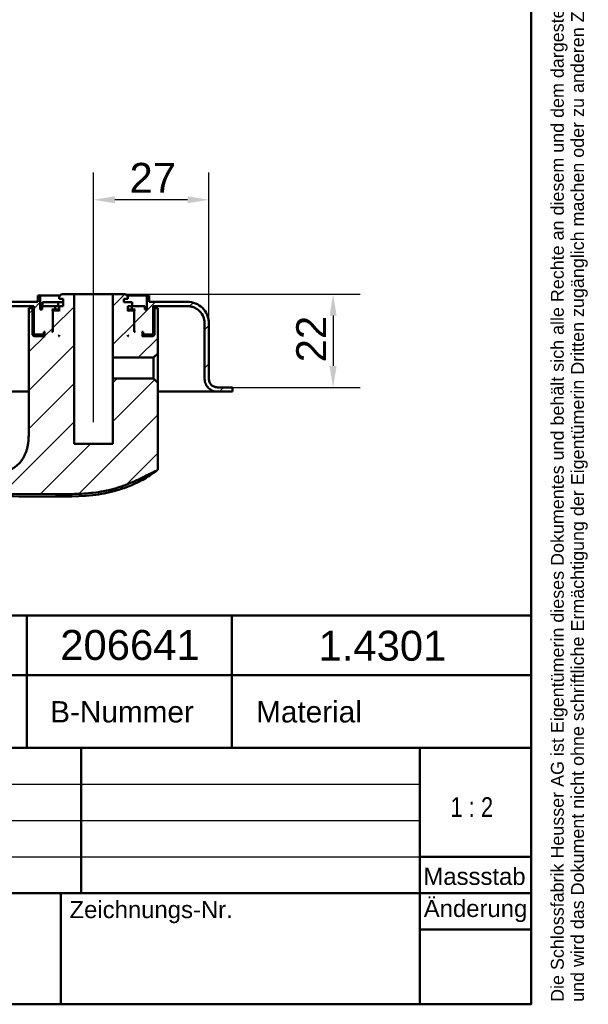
# Model space of a CAD drawing. Header units: millimetres. Extents: x 20 to 833, y 20 to 574.
# Tile 18 of 24: x 700 to 833, y 20 to 250. Entities that reach past the tile are written whole.
import ezdxf
from ezdxf.enums import TextEntityAlignment as Align

# ---------------------------------------------------------------- set-up
doc = ezdxf.new("R2010")
doc.units = ezdxf.units.MM
doc.header["$LTSCALE"] = 2
for name, color, linetype, lineweight in [('Bemaßungen(DIN)', 7, 'Continuous', 25), ('Mittellinie(DIN)', 7, 'Continuous', 25), ('Sichtbare Kanten(DIN)', 7, 'Continuous', 50), ('Skizziergeometrie(DIN)', 7, 'Continuous', 50), ('Skizzierlinie(DIN)', 7, 'Continuous', 25), ('Symbole(DIN)', 7, 'Continuous', 25)]:
    doc.layers.add(name, color=color, linetype=linetype, lineweight=lineweight)
doc.layers.add('Schraffur', color=179, linetype='Continuous', lineweight=9, true_color=0x1e1e47)
doc.styles.add('Aktuell-DIN', font='arial.ttf')
doc.styles.add('STANDARD-DIN~0', font='arial.ttf')
doc.styles.add('Textstil10', font='arial.ttf')
doc.styles.add('Textstil41', font='arial.ttf', dxfattribs={"width": 0.8})
doc.styles.add('Textstil83', font='arial.ttf', dxfattribs={"width": 0.8})
doc.dimstyles.new('CAD-LAN', dxfattribs={"dimscale": 2, "dimtxt": 3.5, "dimasz": 2.5, "dimexe": 3.175, "dimexo": 0, "dimgap": 0.8, "dimtad": 1, "dimrnd": 1e-08, "dimtxsty": 'STANDARD-DIN~0', "dimcen": 0.09, "dimdle": 10, "dimclrd": 250, "dimclre": 250, "dimclrt": 250, "dimadec": 0, "dimazin": 2, "dimtfac": 1, "dimtmove": 0, "dimatfit": 3, "dimfxl": 1, "dimtolj": 1, "dimtzin": 0, "dimlwd": 25, "dimlwe": 25, "dimarcsym": 0})

# ---------------------------------------------------------------- blocks, each defined once
blk = doc.blocks.new('Ränder Standardrahmen')
at = {"layer": 'Skizziergeometrie(DIN)', "flags": 128}
blk.add_lwpolyline([(10, 10), (10, 287), (410, 287), (410, 10), (10, 10)], dxfattribs=at)
blk = doc.blocks.new('Schriftfelder Heusser')
at = {"layer": 'Skizziergeometrie(DIN)'}
for p, q in [((101, 236.92), (291, 236.92)), ((232, 229.92), (232, 236.92)), ((256, 229.92), (256, 236.92)), ((291, 236.92), (291, 229.92)), ((101, 229.92), (291, 229.92)), ((232, 229.92), (232, 221.42)), ((256, 229.92), (256, 221.42)), ((291, 229.92), (291, 191.42)), ((101, 221.42), (291, 221.42)), ((238.35, 221.42), (238.35, 204.42)), ((278, 221.42), (278, 191.42)), ((278, 208.67), (291, 208.67)), ((101, 204.42), (291, 204.42)), ((236, 204.42), (236, 191.42)), ((278, 200.17), (291, 200.17)), ((291, 191.42), (101, 191.42))]:
    blk.add_line(p, q, dxfattribs=at)
at = {"layer": 'Skizzierlinie(DIN)'}
for p, q in [((162.35, 217.17), (278, 217.17)), ((162.35, 212.92), (278, 212.92)), ((162.35, 208.67), (278, 208.67))]:
    blk.add_line(p, q, dxfattribs=at)
at = {"layer": 'Symbole(DIN)', "color": 7, "insert": (293.33, 191.7), "char_height": 1.5, "width": 182.3003, "attachment_point": 1, "rotation": 90, "line_spacing_factor": 0.944221, "style": 'Aktuell-DIN'}
blk.add_mtext('\\fArial|b0|i0;\\H1.5000;Die Schlossfabrik Heusser AG ist Eigentümerin dieses Dokumentes und behält sich alle Rechte an diesem und dem dargestellten Gegenstand vor. Der Empfänger anerkennt diese Rechte\\Pund wird das Dokument nicht ohne schriftliche Ermächtigung der Eigentümerin Dritten zugänglich machen oder zu anderen Zwecken verwenden, zu dem es ihm übergeben worden ist.\\P ', dxfattribs=at)
at = {"layer": 'Symbole(DIN)', "color": 179, "true_color": 0x262659, "style": 'Aktuell-DIN'}
for s, insert, char_height, attachment_point in [('B-Nummer', (234.74, 225.62), 2.489, 4), ('Material', (265.02, 225.62), 2.489, 5), ('\\fArial|b0|i0;\\H2.0000;Massstab', (284.39, 206.37), 2, 5), ('\\fArial|b0|i0;Zeichnungs-Nr.', (237, 203.5), 2, 1)]:
    blk.add_mtext(s, dxfattribs=dict(at, insert=insert, char_height=char_height, attachment_point=attachment_point))
at = {"layer": 'Symbole(DIN)', "color": 179, "true_color": 0x262659, "insert": (284.51, 202.33), "char_height": 2, "width": 12.1143, "attachment_point": 5, "style": 'Aktuell-DIN'}
blk.add_mtext('\\fArial|b0|i0;Änderung', dxfattribs=at)
at = {"layer": 'Symbole(DIN)', "color": 179, "true_color": 0x262659, "style": 'Textstil10'}
blk.add_attdef('ERSTELLUNGSDATUM_001', (217.04, 218.29), '', height=2, dxfattribs=at)
at = {"layer": 'Symbole(DIN)', "color": 179, "true_color": 0x262659}
for tag, height, style, p in [('AUTOR', 2.49, 'Aktuell-DIN', (240.03, 219.26)), ('KONTROLLDATUM', 2, 'Textstil10', (217.42, 215.04)), ('KONTROLLIERT_VON', 2, 'Textstil10', (239.98, 215.05))]:
    blk.add_attdef(tag, text='', height=height, dxfattribs=dict(at, style=style)).set_placement(p, align=Align.MIDDLE_LEFT)
at = {"layer": 'Symbole(DIN)', "color": 7, "style": 'Textstil83', "width": 0.8}
blk.add_attdef('Anfänglicher_Ansichtsmaßstab_001', (281.57, 213.34), '', height=2.3, dxfattribs=at)
at = {"layer": 'Symbole(DIN)', "color": 179, "true_color": 0x262659, "style": 'Textstil10'}
blk.add_attdef('PROJEKT', text='', height=2, dxfattribs=at).set_placement((217.77, 209.72), align=Align.BOTTOM_LEFT)
at = {"layer": 'Symbole(DIN)', "color": 7, "style": 'Textstil41', "width": 0.8}
blk.add_attdef('STATUS', text='', height=5, dxfattribs=at).set_placement((284.53, 195.86), align=Align.MIDDLE_CENTER)
blk = doc.blocks.new('*D25')
at = {"layer": 'Bemaßungen(DIN)', "color": 250, "linetype": 'Continuous', "lineweight": 25, "true_color": 0x3f3f3f, "transparency": 16777216}
for p, q in [((717.61, 191.16), (717.61, 214.6)), ((744.61, 179.36), (744.61, 214.6)), ((739.61, 208.25), (722.61, 208.25))]:
    blk.add_line(p, q, dxfattribs=at)
at = {"layer": 'Bemaßungen(DIN)', "color": 250, "linetype": 'Continuous', "true_color": 0x3f3f3f, "transparency": 16777216}
for points in [[(722.61, 209.08), (722.61, 207.42), (717.61, 208.25)], [(739.61, 209.08), (739.61, 207.42), (744.61, 208.25)]]:
    blk.add_solid(points, dxfattribs=at)
at = {"layer": 'Defpoints', "color": 0, "linetype": 'Continuous', "transparency": 16777216}
for p in [(717.61, 208.25), (717.61, 191.16), (744.61, 179.36)]:
    blk.add_point(p, dxfattribs=at)
at = {"layer": 'Bemaßungen(DIN)', "color": 250, "linetype": 'Continuous', "lineweight": 25, "true_color": 0x3f3f3f, "transparency": 16777216, "insert": (726.04, 216.88), "char_height": 7, "attachment_point": 1, "style": 'STANDARD-DIN~0'}
blk.add_mtext('\\A1;27', dxfattribs=at)
blk = doc.blocks.new('*D26')
at = {"layer": 'Bemaßungen(DIN)', "color": 250, "linetype": 'Continuous', "lineweight": 25, "true_color": 0x3f3f3f, "transparency": 16777216}
for p, q in [((725.11, 186.16), (780.03, 186.16)), ((773.68, 181.16), (773.68, 169.36)), ((749.11, 164.36), (780.03, 164.36))]:
    blk.add_line(p, q, dxfattribs=at)
at = {"layer": 'Bemaßungen(DIN)', "color": 250, "linetype": 'Continuous', "true_color": 0x3f3f3f, "transparency": 16777216}
for points in [[(772.84, 181.16), (774.51, 181.16), (773.68, 186.16)], [(772.84, 169.36), (774.51, 169.36), (773.68, 164.36)]]:
    blk.add_solid(points, dxfattribs=at)
at = {"layer": 'Defpoints', "color": 0, "linetype": 'Continuous', "transparency": 16777216}
for p in [(725.11, 186.16), (749.11, 164.36), (773.68, 164.36)]:
    blk.add_point(p, dxfattribs=at)
at = {"layer": 'Bemaßungen(DIN)', "color": 250, "linetype": 'Continuous', "lineweight": 25, "true_color": 0x3f3f3f, "transparency": 16777216, "insert": (765.05, 170.22), "char_height": 7, "attachment_point": 1, "rotation": 90, "style": 'STANDARD-DIN~0'}
blk.add_mtext('\\A1;22', dxfattribs=at)
blk = doc.blocks.new('*D27')
at = {"layer": 'Bemaßungen(DIN)', "color": 250, "linetype": 'Continuous', "lineweight": 25, "true_color": 0x3f3f3f, "transparency": 16777216}
for p, q in [((543.36, 163.36), (508.6, 163.36)), ((514.95, 143.8), (514.95, 158.36)), ((708.46, 138.8), (508.6, 138.8))]:
    blk.add_line(p, q, dxfattribs=at)
at = {"layer": 'Bemaßungen(DIN)', "color": 250, "linetype": 'Continuous', "true_color": 0x3f3f3f, "transparency": 16777216}
for points in [[(514.12, 158.36), (515.78, 158.36), (514.95, 163.36)], [(514.12, 143.8), (515.78, 143.8), (514.95, 138.8)]]:
    blk.add_solid(points, dxfattribs=at)
at = {"layer": 'Defpoints', "color": 0, "linetype": 'Continuous', "transparency": 16777216}
for p in [(514.95, 163.36), (543.36, 163.36), (708.46, 138.8)]:
    blk.add_point(p, dxfattribs=at)
at = {"layer": 'Bemaßungen(DIN)', "color": 250, "linetype": 'Continuous', "lineweight": 25, "true_color": 0x3f3f3f, "transparency": 16777216, "insert": (506.2, 145.98), "char_height": 7, "attachment_point": 1, "rotation": 90, "style": 'STANDARD-DIN~0'}
blk.add_mtext('\\A1;25', dxfattribs=at)

msp = doc.modelspace()

# ---------------------------------------------------------------- hatches: boundary and pattern name
at = {"layer": 'Schraffur'}
h = msp.add_hatch(dxfattribs=at)
h.set_pattern_fill('ANSI31', color=256, scale=50.8, style=0)
h.set_pattern_definition([(45, (0, 0), (-4.49013, 4.49013), [])])
edge = h.paths.add_edge_path()
edge.add_line((743.612, 179.355), (743.612, 166.355))
edge.add_spline(control_points=[(743.612, 166.355), (743.612, 166.146), (743.634, 165.939), (743.718, 165.537), (743.78, 165.344), (744.018, 164.796), (744.246, 164.469), (744.807, 163.929), (745.131, 163.717), (745.845, 163.428), (746.225, 163.355), (746.612, 163.355)], knot_values=[-0.4735831, -0.4735831, -0.4735831, -0.4735831, -0.4108832, -0.4108832, -0.3500812, -0.3500812, -0.2314327, -0.2314327, -0.1160757, -0.1160757, -0.0000071, -0.0000071, -0.0000071, -0.0000071], degree=3, periodic=0)
edge.add_line((746.612, 163.355), (750.112, 163.355))
edge.add_line((750.112, 163.355), (750.112, 164.325))
edge.add_line((750.112, 164.325), (749.112, 164.325))
edge.add_line((749.112, 164.325), (749.112, 164.355))
edge.add_line((749.112, 164.355), (746.612, 164.355))
edge.add_spline(control_points=[(746.612, 164.355), (746.473, 164.355), (746.335, 164.369), (746.067, 164.426), (745.938, 164.467), (745.573, 164.626), (745.355, 164.778), (744.995, 165.151), (744.854, 165.368), (744.661, 165.844), (744.612, 166.097), (744.612, 166.355)], knot_values=[-0.3157143, -0.3157143, -0.3157143, -0.3157143, -0.2739221, -0.2739221, -0.2333875, -0.2333875, -0.1542884, -0.1542884, -0.0773838, -0.0773838, 0, 0, 0, 0], degree=3, periodic=0)
edge.add_line((744.612, 166.355), (744.612, 179.355))
edge.add_spline(control_points=[(744.612, 179.355), (744.612, 179.703), (744.577, 180.049), (744.436, 180.719), (744.333, 181.041), (743.936, 181.953), (743.556, 182.499), (742.622, 183.399), (742.081, 183.751), (740.891, 184.233), (740.257, 184.355), (739.612, 184.355)], knot_values=[-0.7893052, -0.7893052, -0.7893052, -0.7893052, -0.6848053, -0.6848053, -0.5834686, -0.5834686, -0.3857211, -0.3857211, -0.1934595, -0.1934595, 0, 0, 0, 0], degree=3, periodic=0)
edge.add_line((739.612, 184.355), (730.612, 184.355))
edge.add_line((730.612, 184.355), (730.612, 185.855))
edge.add_line((730.612, 185.855), (730.112, 185.855))
edge.add_line((730.112, 185.855), (730.112, 182.555))
edge.add_line((730.112, 182.555), (729.612, 182.555))
edge.add_line((729.612, 182.555), (729.612, 183.355))
edge.add_line((729.612, 183.355), (726.629, 183.355))
edge.add_line((726.629, 183.355), (726.629, 184.255))
edge.add_line((726.629, 184.255), (724.712, 184.255))
edge.add_line((724.712, 184.255), (724.712, 185.055))
edge.add_line((724.712, 185.055), (725.612, 185.055))
edge.add_line((725.612, 185.055), (725.612, 185.655))
edge.add_line((725.612, 185.655), (725.112, 186.155))
edge.add_line((725.112, 186.155), (722.162, 186.155))
edge.add_line((722.162, 186.155), (722.162, 171.314))
edge.add_line((722.162, 171.314), (731.671, 171.314))
edge.add_line((731.671, 171.314), (732.655, 172.298))
edge.add_line((732.655, 172.298), (732.655, 180.355))
edge.add_line((732.655, 180.355), (732.655, 182.855))
edge.add_line((732.655, 182.855), (731.912, 182.855))
edge.add_line((731.912, 182.855), (731.912, 176.655))
edge.add_line((731.912, 176.655), (731.612, 176.355))
edge.add_line((731.612, 176.355), (728.912, 176.355))
edge.add_line((728.912, 176.355), (729.112, 176.555))
edge.add_line((729.112, 176.555), (729.112, 177.155))
edge.add_line((729.112, 177.155), (728.912, 177.355))
edge.add_line((728.912, 177.355), (729.212, 177.355))
edge.add_line((729.212, 177.355), (729.212, 176.855))
edge.add_line((729.212, 176.855), (729.312, 176.755))
edge.add_line((729.312, 176.755), (731.412, 176.755))
edge.add_line((731.412, 176.755), (731.612, 176.955))
edge.add_line((731.612, 176.955), (731.612, 183.355))
edge.add_line((731.612, 183.355), (739.612, 183.355))
edge.add_spline(control_points=[(739.612, 183.355), (739.891, 183.355), (740.168, 183.327), (740.704, 183.214), (740.961, 183.132), (741.691, 182.814), (742.127, 182.51), (742.847, 181.763), (743.129, 181.33), (743.515, 180.378), (743.612, 179.871), (743.612, 179.355)], knot_values=[-0.6314442, -0.6314442, -0.6314442, -0.6314442, -0.5478443, -0.5478443, -0.4667749, -0.4667749, -0.3085769, -0.3085769, -0.1547676, -0.1547676, 0, 0, 0, 0], degree=3, periodic=0)
h.paths.add_polyline_path([(727.112, 177.355), (727.112, 182.155), (726.912, 182.355), (725.812, 182.355), (725.612, 182.155), (725.612, 183.355), (726.612, 183.355), (726.612, 182.555), (727.362, 182.555), (727.162, 182.355), (727.162, 177.555), (727.362, 177.355)], flags=0)
h.paths.add_polyline_path([(725.812, 176.355), (725.612, 176.355), (725.612, 176.555)], flags=0)
edge = h.paths.add_edge_path()
edge.add_line((536.112, 164.355), (536.112, 163.355))
edge.add_line((536.112, 163.355), (550.612, 163.355))
edge.add_spline(control_points=[(550.612, 163.355), (550.821, 163.355), (551.029, 163.377), (551.431, 163.461), (551.624, 163.523), (552.171, 163.761), (552.499, 163.989), (553.039, 164.549), (553.25, 164.874), (553.539, 165.588), (553.612, 165.968), (553.612, 166.355)], knot_values=[-0.4735814, -0.4735814, -0.4735814, -0.4735814, -0.4108832, -0.4108832, -0.3500812, -0.3500812, -0.2314327, -0.2314327, -0.1160757, -0.1160757, 0, 0, 0, 0], degree=3, periodic=0)
edge.add_line((553.612, 166.355), (553.612, 201.355))
edge.add_spline(control_points=[(553.612, 201.355), (553.612, 201.633), (553.641, 201.91), (553.754, 202.447), (553.836, 202.704), (554.154, 203.434), (554.458, 203.87), (555.205, 204.59), (555.638, 204.872), (556.589, 205.258), (557.097, 205.355), (557.612, 205.355)], knot_values=[-0.6314442, -0.6314442, -0.6314442, -0.6314442, -0.5478443, -0.5478443, -0.4667749, -0.4667749, -0.3085769, -0.3085769, -0.1547676, -0.1547676, 0, 0, 0, 0], degree=3, periodic=0)
edge.add_line((557.612, 205.355), (676.015, 205.355))
edge.add_spline(control_points=[(676.015, 205.355), (676.502, 205.355), (676.983, 205.268), (677.878, 204.927), (678.285, 204.682), (679.027, 204.037), (679.347, 203.628), (679.813, 202.713), (679.955, 202.217), (680, 201.704)], knot_values=[-0.5965767, -0.5965767, -0.5965767, -0.5965767, -0.4502726, -0.4502726, -0.3087981, -0.3087981, -0.1544759, -0.1544759, 0, 0, 0, 0], degree=3, periodic=0)
edge.add_line((680, 201.704), (681.206, 187.919))
edge.add_spline(control_points=[(681.206, 187.919), (681.259, 187.312), (681.42, 186.724), (681.942, 185.646), (682.291, 185.166), (683.176, 184.312), (683.719, 183.959), (684.91, 183.477), (685.543, 183.355), (686.187, 183.355)], knot_values=[-0.7457209, -0.7457209, -0.7457209, -0.7457209, -0.5628408, -0.5628408, -0.3859976, -0.3859976, -0.1930948, -0.1930948, 0, 0, 0, 0], degree=3, periodic=0)
edge.add_line((686.187, 183.355), (703.612, 183.355))
edge.add_line((703.612, 183.355), (703.612, 176.955))
edge.add_line((703.612, 176.955), (703.812, 176.755))
edge.add_line((703.812, 176.755), (705.912, 176.755))
edge.add_line((705.912, 176.755), (706.012, 176.855))
edge.add_line((706.012, 176.855), (706.012, 177.355))
edge.add_line((706.012, 177.355), (706.312, 177.355))
edge.add_line((706.312, 177.355), (706.112, 177.155))
edge.add_line((706.112, 177.155), (706.112, 176.555))
edge.add_line((706.112, 176.555), (706.312, 176.355))
edge.add_line((706.312, 176.355), (703.612, 176.355))
edge.add_line((703.612, 176.355), (703.312, 176.655))
edge.add_line((703.312, 176.655), (703.312, 182.855))
edge.add_line((703.312, 182.855), (702.469, 182.855))
edge.add_line((702.469, 182.855), (702.469, 180.355))
edge.add_line((702.469, 180.355), (702.469, 154.939))
edge.add_spline(control_points=[(702.469, 154.939), (702.469, 150.493), (702.469, 146.935), (698.942, 143.804), (694.915, 143.787), (689.881, 143.765)], knot_values=[0, 0, 0, 0, 0, 0, 1, 1, 1, 1, 1, 1], degree=5, periodic=0)
edge.add_spline(control_points=[(689.881, 143.765), (653.685, 143.607), (617.488, 143.464), (581.291, 143.593)], knot_values=[0.0000183, 0.0000183, 0.0000183, 0.0000183, 10.8591286, 10.8591286, 10.8591286, 10.8591286], degree=3, periodic=0)
edge.add_spline(control_points=[(581.291, 143.593), (574.755, 143.616), (568.795, 143.645), (562.603, 149.321), (562.575, 155.802), (562.541, 163.893)], knot_values=[0, 0, 0, 0, 0, 0, 1, 1, 1, 1, 1, 1], degree=5, periodic=0)
edge.add_spline(control_points=[(562.541, 163.893), (562.511, 171.19), (562.494, 175.077), (562.493, 178.441)], knot_values=[0, 0, 0, 0, 1.0033721, 1.0033721, 1.0033721, 1.0033721], weights=[1.044297, 1.00552, 1.0006869, 1.0000845], degree=3, periodic=0)
edge.add_spline(control_points=[(562.493, 178.441), (562.493, 179.007), (562.493, 179.515), (562.18, 179.855), (561.658, 179.855), (561.082, 179.855)], knot_values=[0, 0, 0, 0, 0, 0, 1, 1, 1, 1, 1, 1], degree=5, periodic=0)
edge.add_line((561.082, 179.855), (559.492, 179.855))
edge.add_spline(control_points=[(559.492, 179.855), (559.387, 179.855), (559.279, 179.855), (559.146, 179.818), (559.108, 179.802), (559.043, 179.756), (559.017, 179.728), (558.969, 179.653), (558.953, 179.606), (558.927, 179.473), (558.927, 179.381), (558.927, 179.29)], knot_values=[-0.0997525, -0.0997525, -0.0997525, -0.0997525, -0.0687231, -0.0687231, -0.0556331, -0.0556331, -0.0432165, -0.0432165, -0.0273736, -0.0273736, -0.0000528, -0.0000528, -0.0000528, -0.0000528], degree=3, periodic=0)
edge.add_spline(control_points=[(558.927, 179.29), (558.926, 177.364), (558.923, 175.525), (558.917, 173.589), (558.911, 171.648), (558.903, 169.651), (558.895, 167.721), (558.89, 166.435), (558.884, 165.15), (558.879, 163.864)], knot_values=[0, 0, 0, 0, 0.4100205, 0.4100205, 0.4100205, 0.82096, 0.82096, 0.82096, 1.0946134, 1.0946134, 1.0946134, 1.0946134], degree=3, periodic=0)
edge.add_spline(control_points=[(558.879, 163.864), (558.874, 162.728), (558.867, 161.589), (558.895, 160.375), (558.924, 159.161), (558.986, 158.094), (559.073, 157.176), (559.248, 155.339), (559.531, 153.843), (559.934, 152.434), (561.548, 146.797), (565.17, 142.914), (570.462, 141.15), (571.785, 140.709), (573.19, 140.396), (574.917, 140.194), (575.78, 140.093), (576.783, 140.018), (577.925, 139.977), (579.066, 139.937), (580.137, 139.934), (581.207, 139.929)], knot_values=[0, 0, 0, 0, 0.2406476, 0.2406476, 0.2406476, 0.4812952, 0.4812952, 0.4812952, 0.9625904, 0.9625904, 0.9625904, 2.8877711, 2.8877711, 2.8877711, 3.3690663, 3.3690663, 3.3690663, 3.6097139, 3.6097139, 3.6097139, 3.8503615, 3.8503615, 3.8503615, 3.8503615], degree=3, periodic=0)
edge.add_line((581.207, 139.929), (708.68, 139.382))
edge.add_spline(control_points=[(708.68, 139.382), (710.146, 139.376), (711.613, 139.369), (713.173, 139.413), (714.733, 139.457), (716.115, 139.547), (717.469, 139.702)], knot_values=[0, 0, 0, 0, 0.4403832, 0.4403832, 0.4403832, 0.8807664, 0.8807664, 0.8807664, 0.8807664], degree=3, periodic=0)
edge.add_spline(control_points=[(717.469, 139.702), (719.249, 139.905), (720.859, 140.21), (722.373, 140.631)], knot_values=[0, 0, 0, 0, 0.5001725, 0.5001725, 0.5001725, 0.5001725], degree=3, periodic=0)
edge.add_spline(control_points=[(722.373, 140.631), (723.908, 141.057), (725.588, 141.672), (727.414, 142.476)], knot_values=[0, 0, 0, 0, 0.5374565, 0.5374565, 0.5374565, 0.5374565], degree=3, periodic=0)
edge.add_spline(control_points=[(727.414, 142.476), (727.878, 142.681), (728.212, 142.835), (728.615, 143.031), (729.018, 143.227), (729.413, 143.428), (729.806, 143.631), (729.905, 143.682), (730.003, 143.733), (730.101, 143.784), (730.396, 143.936), (730.692, 144.088), (730.989, 144.236), (731.039, 144.26), (731.088, 144.285), (731.138, 144.309), (731.188, 144.333), (731.238, 144.358), (731.287, 144.382), (731.537, 144.502), (731.788, 144.618), (732.045, 144.725), (732.097, 144.746), (732.148, 144.767), (732.198, 144.787)], knot_values=[0, 0, 0, 0, 0.1300988, 0.1300988, 0.1300988, 0.2601975, 0.2601975, 0.2601975, 0.2927222, 0.2927222, 0.2927222, 0.3902963, 0.3902963, 0.3902963, 0.4065586, 0.4065586, 0.4065586, 0.422821, 0.422821, 0.422821, 0.5041327, 0.5041327, 0.5041327, 0.5203951, 0.5203951, 0.5203951, 0.5203951], degree=3, periodic=0)
edge.add_spline(control_points=[(732.198, 144.787), (732.291, 144.824), (732.382, 144.858), (732.498, 144.933), (732.534, 144.964), (732.596, 145.045), (732.617, 145.091), (732.655, 145.234), (732.655, 145.339), (732.655, 145.443)], knot_values=[-0.0935252, -0.0935252, -0.0935252, -0.0935252, -0.0642653, -0.0642653, -0.0483657, -0.0483657, -0.0312512, -0.0312512, 0, 0, 0, 0], degree=3, periodic=0)
edge.add_line((732.655, 145.443), (732.655, 165.412))
edge.add_line((732.655, 165.412), (731.671, 166.397))
edge.add_line((731.671, 166.397), (722.162, 166.397))
edge.add_line((722.162, 166.397), (722.162, 151.155))
edge.add_line((722.162, 151.155), (713.062, 151.155))
edge.add_line((713.062, 151.155), (713.062, 186.155))
edge.add_line((713.062, 186.155), (710.112, 186.155))
edge.add_line((710.112, 186.155), (709.612, 185.655))
edge.add_line((709.612, 185.655), (709.612, 185.055))
edge.add_line((709.612, 185.055), (710.512, 185.055))
edge.add_line((710.512, 185.055), (710.512, 183.355))
edge.add_line((710.512, 183.355), (709.612, 183.355))
edge.add_line((709.612, 183.355), (709.612, 182.155))
edge.add_line((709.612, 182.155), (709.412, 182.355))
edge.add_line((709.412, 182.355), (708.312, 182.355))
edge.add_line((708.312, 182.355), (708.112, 182.155))
edge.add_line((708.112, 182.155), (708.112, 177.355))
edge.add_line((708.112, 177.355), (707.862, 177.355))
edge.add_line((707.862, 177.355), (708.062, 177.555))
edge.add_line((708.062, 177.555), (708.062, 182.355))
edge.add_line((708.062, 182.355), (707.862, 182.555))
edge.add_line((707.862, 182.555), (708.612, 182.555))
edge.add_line((708.612, 182.555), (708.612, 183.355))
edge.add_line((708.612, 183.355), (705.612, 183.355))
edge.add_line((705.612, 183.355), (705.612, 182.555))
edge.add_line((705.612, 182.555), (705.112, 182.555))
edge.add_line((705.112, 182.555), (705.112, 185.855))
edge.add_line((705.112, 185.855), (704.612, 185.855))
edge.add_line((704.612, 185.855), (704.612, 184.355))
edge.add_line((704.612, 184.355), (685.983, 184.355))
edge.add_spline(control_points=[(685.983, 184.355), (685.494, 184.355), (685.012, 184.443), (684.115, 184.786), (683.707, 185.032), (682.966, 185.68), (682.647, 186.089), (682.182, 187.005), (682.041, 187.502), (681.998, 188.015)], knot_values=[-0.5973968, -0.5973968, -0.5973968, -0.5973968, -0.4506663, -0.4506663, -0.3087924, -0.3087924, -0.1544816, -0.1544816, 0, 0, 0, 0], degree=3, periodic=0)
edge.add_line((681.998, 188.015), (680.821, 201.781))
edge.add_spline(control_points=[(680.821, 201.781), (680.769, 202.39), (680.608, 202.981), (680.086, 204.061), (679.736, 204.543), (678.85, 205.398), (678.307, 205.752), (677.116, 206.233), (676.483, 206.355), (675.839, 206.355)], knot_values=[-0.7467461, -0.7467461, -0.7467461, -0.7467461, -0.5633329, -0.5633329, -0.3859905, -0.3859905, -0.193102, -0.193102, 0, 0, 0, 0], degree=3, periodic=0)
edge.add_line((675.839, 206.355), (557.612, 206.355))
edge.add_spline(control_points=[(557.612, 206.355), (557.265, 206.355), (556.919, 206.32), (556.248, 206.179), (555.927, 206.076), (555.014, 205.679), (554.469, 205.298), (553.569, 204.365), (553.216, 203.824), (552.735, 202.634), (552.612, 202), (552.612, 201.355)], knot_values=[-0.7893052, -0.7893052, -0.7893052, -0.7893052, -0.6848053, -0.6848053, -0.5834686, -0.5834686, -0.3857211, -0.3857211, -0.1934595, -0.1934595, 0, 0, 0, 0], degree=3, periodic=0)
edge.add_line((552.612, 201.355), (552.612, 166.355))
edge.add_spline(control_points=[(552.612, 166.355), (552.612, 166.216), (552.598, 166.078), (552.542, 165.809), (552.501, 165.681), (552.342, 165.316), (552.19, 165.098), (551.816, 164.738), (551.6, 164.597), (551.124, 164.404), (550.87, 164.355), (550.612, 164.355)], knot_values=[-0.3157221, -0.3157221, -0.3157221, -0.3157221, -0.2739221, -0.2739221, -0.2333875, -0.2333875, -0.1542884, -0.1542884, -0.0773838, -0.0773838, -0.000002, -0.000002, -0.000002, -0.000002], degree=3, periodic=0)
edge.add_line((550.612, 164.355), (536.112, 164.355))
h.paths.add_polyline_path([(709.612, 176.355), (709.412, 176.355), (709.612, 176.555)], flags=0)

# ---------------------------------------------------------------- linework, layer by layer
at = {"layer": 'Mittellinie(DIN)', "linetype": 'Continuous'}
msp.add_line((717.612, 156.234), (717.612, 191.155), dxfattribs=at)
at = {"layer": 'Sichtbare Kanten(DIN)'}
for p, q in [((704.612, 184.355), (685.983, 184.355)), ((705.112, 185.855), (704.612, 185.855)), ((704.612, 185.855), (704.612, 184.355)), ((705.112, 182.555), (705.112, 185.855)), ((705.112, 185.855), (709.812, 185.855)), ((710.112, 186.155), (709.612, 185.655)), ((709.612, 185.655), (709.612, 185.055)), ((709.612, 185.055), (710.512, 185.055)), ((713.062, 186.155), (710.112, 186.155)), ((710.512, 185.055), (710.512, 183.355)), ((713.062, 151.155), (713.062, 186.155)), ((722.162, 186.155), (713.062, 186.155)), ((725.112, 186.155), (722.162, 186.155)), ((722.162, 186.155), (722.162, 171.314)), ((724.712, 184.255), (724.712, 185.055)), ((724.712, 185.055), (725.612, 185.055)), ((725.612, 185.655), (725.112, 186.155)), ((725.412, 185.855), (730.112, 185.855)), ((725.612, 185.055), (725.612, 185.655)), ((730.612, 185.855), (730.112, 185.855)), ((730.112, 185.855), (730.112, 182.555)), ((730.612, 184.355), (730.612, 185.855)), ((739.612, 184.355), (730.612, 184.355)), ((686.187, 183.355), (703.612, 183.355)), ((703.312, 182.855), (702.469, 182.855)), ((702.469, 180.355), (702.469, 182.855)), ((702.469, 180.355), (702.469, 182.855)), ((703.312, 176.655), (703.312, 182.855)), ((703.612, 182.855), (703.312, 182.855)), ((703.612, 183.355), (703.612, 176.955)), ((705.612, 182.555), (705.112, 182.555)), ((708.612, 183.355), (705.612, 183.355)), ((705.612, 183.355), (705.612, 182.555)), ((709.354, 184.255), (705.654, 184.255)), ((705.654, 184.255), (705.654, 183.355)), ((708.062, 182.355), (707.862, 182.555)), ((707.862, 182.555), (708.612, 182.555)), ((708.062, 177.555), (708.062, 182.355)), ((708.062, 182.355), (708.312, 182.355)), ((708.312, 182.355), (708.112, 182.155)), ((708.112, 182.155), (708.112, 177.355)), ((709.412, 182.355), (708.312, 182.355)), ((708.612, 182.555), (708.612, 183.355)), ((708.612, 183.355), (708.634, 183.355)), ((709.612, 182.555), (708.612, 182.555)), ((708.634, 183.355), (709.354, 183.355)), ((710.512, 184.255), (709.354, 184.255)), ((709.354, 184.255), (709.354, 183.355)), ((709.354, 183.355), (709.612, 183.355)), ((709.612, 182.155), (709.412, 182.355)), ((709.612, 182.355), (709.412, 182.355)), ((710.512, 183.355), (709.612, 183.355)), ((709.612, 183.355), (709.612, 182.155)), ((726.629, 184.255), (724.712, 184.255)), ((725.612, 182.155), (725.612, 183.355)), ((725.612, 183.355), (726.612, 183.355)), ((726.612, 182.555), (725.612, 182.555)), ((725.812, 182.355), (725.612, 182.155)), ((725.812, 182.355), (725.612, 182.355)), ((726.912, 182.355), (725.812, 182.355)), ((726.612, 183.355), (726.612, 182.555)), ((726.612, 182.555), (727.362, 182.555)), ((726.629, 183.355), (726.629, 184.255)), ((729.612, 183.355), (726.629, 183.355)), ((727.112, 182.155), (726.912, 182.355)), ((726.912, 182.355), (727.162, 182.355)), ((727.112, 177.355), (727.112, 182.155)), ((727.362, 182.555), (727.162, 182.355)), ((727.162, 182.355), (727.162, 177.555)), ((729.612, 182.555), (729.612, 183.355)), ((730.112, 182.555), (729.612, 182.555)), ((731.612, 176.955), (731.612, 183.355)), ((731.612, 183.355), (739.612, 183.355)), ((731.912, 182.855), (731.612, 182.855)), ((732.655, 182.855), (731.912, 182.855)), ((731.912, 182.855), (731.912, 176.655)), ((732.655, 180.355), (732.655, 182.855)), ((702.469, 180.355), (702.469, 154.939)), ((702.469, 180.355), (702.469, 154.939)), ((732.655, 172.298), (732.655, 180.355)), ((732.655, 180.355), (732.655, 172.298)), ((707.862, 177.355), (708.062, 177.555)), ((708.112, 177.555), (708.062, 177.555)), ((727.162, 177.555), (727.112, 177.555)), ((727.162, 177.555), (727.362, 177.355)), ((743.612, 179.355), (743.612, 166.355)), ((744.612, 166.355), (744.612, 179.355)), ((744.613, 179.355), (744.612, 179.355)), ((744.613, 166.355), (744.613, 179.355)), ((703.612, 176.355), (703.312, 176.655)), ((706.112, 176.655), (703.312, 176.655)), ((703.612, 176.955), (703.812, 176.755)), ((706.312, 176.355), (703.612, 176.355)), ((703.812, 176.755), (705.912, 176.755)), ((705.912, 176.755), (706.012, 176.855)), ((705.912, 176.755), (706.112, 176.755)), ((706.012, 176.855), (706.012, 177.355)), ((706.012, 177.355), (706.312, 177.355)), ((706.112, 176.855), (706.012, 176.855)), ((706.312, 177.355), (706.112, 177.155)), ((706.112, 177.155), (706.112, 176.555)), ((706.112, 176.555), (706.312, 176.355)), ((708.112, 177.355), (707.862, 177.355)), ((709.412, 176.355), (709.612, 176.555)), ((709.612, 176.355), (709.412, 176.355)), ((709.612, 176.555), (709.612, 176.355)), ((725.612, 176.355), (725.612, 176.555)), ((725.612, 176.555), (725.812, 176.355)), ((725.812, 176.355), (725.612, 176.355)), ((727.362, 177.355), (727.112, 177.355)), ((729.112, 177.155), (728.912, 177.355)), ((728.912, 177.355), (729.212, 177.355)), ((728.912, 176.355), (729.112, 176.555)), ((731.612, 176.355), (728.912, 176.355)), ((729.112, 176.555), (729.112, 177.155)), ((729.212, 176.855), (729.112, 176.855)), ((729.112, 176.755), (729.312, 176.755)), ((731.912, 176.655), (729.112, 176.655)), ((729.212, 177.355), (729.212, 176.855)), ((729.212, 176.855), (729.312, 176.755)), ((729.312, 176.755), (731.412, 176.755)), ((731.412, 176.755), (731.612, 176.955)), ((731.912, 176.655), (731.612, 176.355)), ((722.162, 171.314), (731.671, 171.314)), ((722.162, 171.314), (722.162, 166.397)), ((731.671, 171.314), (732.655, 172.298)), ((731.671, 171.314), (731.671, 166.397)), ((731.671, 166.397), (722.162, 166.397)), ((722.162, 166.397), (722.162, 151.155)), ((732.655, 165.412), (731.671, 166.397)), ((732.655, 145.443), (732.655, 165.412)), ((732.655, 165.412), (732.655, 145.443)), ((749.112, 164.355), (746.612, 164.355)), ((749.112, 164.325), (749.112, 164.355)), ((749.112, 164.325), (749.112, 164.355)), ((750.112, 164.325), (749.112, 164.325)), ((750.112, 163.355), (750.112, 164.325)), ((750.112, 163.355), (750.112, 164.325)), ((576.151, 163.355), (702.469, 163.355)), ((732.655, 163.355), (746.612, 163.355)), ((746.612, 163.355), (750.112, 163.355)), ((722.162, 151.155), (713.062, 151.155)), ((708.68, 139.382), (581.207, 139.929))]:
    msp.add_line(p, q, dxfattribs=at)
for points, knots in [([(744.612, 179.355), (744.612, 179.703), (744.577, 180.049), (744.436, 180.719), (744.333, 181.041), (743.936, 181.953), (743.556, 182.499), (742.622, 183.399), (742.081, 183.751), (740.891, 184.233), (740.257, 184.355), (739.612, 184.355)], [-0.78930523, -0.78930523, -0.78930523, -0.78930523, -0.68480532, -0.68480532, -0.58346864, -0.58346864, -0.38572109, -0.38572109, -0.19345948, -0.19345948, 0, 0, 0, 0]), ([(739.612, 183.355), (739.891, 183.355), (740.168, 183.327), (740.704, 183.214), (740.961, 183.132), (741.691, 182.814), (742.127, 182.51), (742.847, 181.763), (743.129, 181.33), (743.515, 180.378), (743.612, 179.871), (743.612, 179.355)], [-0.63144419, -0.63144419, -0.63144419, -0.63144419, -0.54784426, -0.54784426, -0.46677491, -0.46677491, -0.30857687, -0.30857687, -0.15476758, -0.15476758, 0, 0, 0, 0]), ([(717.465, 139.14), (713.11, 138.642), (708.703, 138.821), (696.984, 138.872), (689.648, 138.903), (660.304, 139.029), (638.296, 139.123), (608.035, 139.253), (599.782, 139.288), (585.336, 139.351), (579.04, 138.75), (571.7, 140.179), (570.452, 140.532), (567.262, 141.828), (565.378, 143.047), (562.627, 145.788), (561.597, 147.223), (559.994, 150.329), (559.416, 152.034), (558.57, 155.882), (558.394, 158.065), (558.244, 163.857), (558.334, 167.481), (558.352, 172.564), (558.357, 174.023), (558.363, 176.211), (558.365, 176.941), (558.365, 178.035), (558.363, 178.4), (558.367, 178.86), (558.369, 178.956), (558.375, 179.162), (558.381, 179.274), (558.403, 179.421), (558.413, 179.466), (558.449, 179.588), (558.483, 179.654), (558.569, 179.753), (558.622, 179.789), (558.73, 179.83), (558.777, 179.841), (558.861, 179.851), (558.895, 179.853), (558.949, 179.856), (558.969, 179.856), (559.01, 179.856), (559.031, 179.856), (559.052, 179.856)], [0, 0, 0, 0, 1.3147732, 1.3147732, 3.5156069, 3.5156069, 10.1181079, 10.1181079, 12.5940457, 12.5940457, 14.4517512, 14.4517512, 14.8372417, 14.8372417, 15.4848677, 15.4848677, 16.0022412, 16.0022412, 16.5333209, 16.5333209, 17.1842684, 17.1842684, 18.2712861, 18.2712861, 18.7090006, 18.7090006, 18.9277979, 18.9277979, 19.037268, 19.037268, 19.0659314, 19.0659314, 19.1002429, 19.1002429, 19.1167144, 19.1167144, 19.1500843, 19.1500843, 19.1808225, 19.1808225, 19.1996381, 19.1996381, 19.21058, 19.21058, 19.2165994, 19.2165994, 19.2229076, 19.2229076, 19.2229076, 19.2229076]), ([(732.655, 172.298), (732.655, 172.298), (732.655, 172.298), (732.655, 172.298), (732.654, 172.21), (732.649, 171.855), (732.645, 171.588), (732.638, 170.974), (732.634, 170.588), (732.629, 169.743), (732.628, 169.284), (732.628, 168.855), (732.628, 168.425), (732.629, 167.966), (732.635, 167.12), (732.638, 166.733), (732.645, 166.12), (732.649, 165.853), (732.654, 165.5), (732.655, 165.412), (732.655, 165.412), (732.655, 165.412), (732.655, 165.412)], [1.55009, 1.55009, 1.55009, 1.55009, 1.5501229, 1.5501229, 1.6796868, 1.6796868, 1.8092507, 1.8092507, 1.9380413, 1.9380413, 2.0668318, 2.0668318, 2.0668318, 2.1958916, 2.1958916, 2.3249514, 2.3249514, 2.4542456, 2.4542456, 2.5835399, 2.5835399, 2.5835728, 2.5835728, 2.5835728, 2.5835728]), ([(743.612, 166.355), (743.612, 166.146), (743.634, 165.939), (743.718, 165.537), (743.78, 165.344), (744.018, 164.796), (744.246, 164.469), (744.807, 163.929), (745.131, 163.717), (745.845, 163.428), (746.225, 163.355), (746.612, 163.355)], [-0.47358314, -0.47358314, -0.47358314, -0.47358314, -0.41088319, -0.41088319, -0.35008119, -0.35008119, -0.23143265, -0.23143265, -0.11607569, -0.11607569, -0.00000713, -0.00000713, -0.00000713, -0.00000713]), ([(746.612, 164.355), (746.473, 164.355), (746.335, 164.369), (746.067, 164.426), (745.938, 164.467), (745.573, 164.626), (745.355, 164.778), (744.995, 165.151), (744.854, 165.368), (744.661, 165.844), (744.612, 166.097), (744.612, 166.355)], [-0.31571434, -0.31571434, -0.31571434, -0.31571434, -0.27392213, -0.27392213, -0.23338746, -0.23338746, -0.15428844, -0.15428844, -0.07738379, -0.07738379, 0, 0, 0, 0]), ([(732.198, 144.787), (732.291, 144.824), (732.382, 144.858), (732.498, 144.933), (732.534, 144.964), (732.596, 145.045), (732.617, 145.091), (732.655, 145.234), (732.655, 145.339), (732.655, 145.443)], [-0.093525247, -0.093525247, -0.093525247, -0.093525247, -0.064265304, -0.064265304, -0.048365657, -0.048365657, -0.03125125, -0.03125125, 0, 0, 0, 0]), ([(732.492, 144.932), (732.492, 144.931), (732.489, 144.929), (732.478, 144.921), (732.46, 144.906), (732.411, 144.868), (732.375, 144.839), (732.139, 144.659), (731.884, 144.466), (731.069, 143.909), (730.547, 143.57), (729.431, 142.915), (728.861, 142.601), (727.547, 141.936), (726.779, 141.583), (724.932, 140.833), (723.825, 140.457), (720.995, 139.665), (719.233, 139.342), (717.465, 139.14)], [0.1270288, 0.1270288, 0.1270288, 0.1270288, 0.231747, 0.231747, 0.5607875, 0.5607875, 0.8078685, 0.8078685, 1.1211211, 1.1211211, 1.3900415, 1.3900415, 1.608894, 1.608894, 1.8669623, 1.8669623, 2.2153076, 2.2153076, 2.7492385, 2.7492385, 2.7492385, 2.7492385]), ([(727.414, 142.476), (727.878, 142.681), (728.212, 142.835), (728.615, 143.031), (729.018, 143.227), (729.413, 143.428), (729.806, 143.631), (729.905, 143.682), (730.003, 143.733), (730.101, 143.784), (730.396, 143.936), (730.692, 144.088), (730.989, 144.236), (731.039, 144.26), (731.088, 144.285), (731.138, 144.309), (731.188, 144.333), (731.238, 144.358), (731.287, 144.382), (731.537, 144.502), (731.788, 144.618), (732.045, 144.725), (732.097, 144.746), (732.148, 144.767), (732.198, 144.787)], [0, 0, 0, 0, 0.13009876, 0.13009876, 0.13009876, 0.26019753, 0.26019753, 0.26019753, 0.29272222, 0.29272222, 0.29272222, 0.39029629, 0.39029629, 0.39029629, 0.40655864, 0.40655864, 0.40655864, 0.42282098, 0.42282098, 0.42282098, 0.50413271, 0.50413271, 0.50413271, 0.52039505, 0.52039505, 0.52039505, 0.52039505]), ([(717.469, 139.702), (716.115, 139.547), (714.733, 139.457), (713.173, 139.413), (711.613, 139.369), (710.146, 139.376), (708.68, 139.382)], [0, 0, 0, 0, 0.44038321, 0.44038321, 0.44038321, 0.88076642, 0.88076642, 0.88076642, 0.88076642])]:
    msp.add_open_spline(points, degree=3, knots=knots, dxfattribs=at)
for points, degree in [([(702.469, 154.939), (702.469, 150.493), (702.469, 146.935), (698.942, 143.804), (694.915, 143.787), (689.881, 143.765)], 5), ([(722.373, 140.631), (720.859, 140.21), (719.249, 139.905), (717.469, 139.702)], 3), ([(722.373, 140.631), (723.908, 141.057), (725.588, 141.672), (727.414, 142.476)], 3)]:
    msp.add_open_spline(points, degree=degree, dxfattribs=at)

# ---------------------------------------------------------------- block references
at = {"xscale": 2, "yscale": 2, "zscale": 2}
msp.add_blockref('Ränder Standardrahmen', (0, 0), dxfattribs=at)
ref = msp.add_blockref('Schriftfelder Heusser', (238, -362.833), dxfattribs=dict(xscale=2, yscale=2, zscale=2))
ref.add_attrib('Anfänglicher_Ansichtsmaßstab_001', '1 : 2', (801.136, 63.856), dxfattribs={"layer": 'Symbole(DIN)', "color": 7, "height": 4.6, "style": 'Textstil83', "width": 0.8})

# ---------------------------------------------------------------- texts
at = {"layer": 'Symbole(DIN)', "color": 7, "char_height": 7, "attachment_point": 1, "style": 'Aktuell-DIN'}
for s, insert, width in [('{\\fArial|b0|i0;\\H7.0000;206641}', (709.83, 107.58), 32.62043), ('{\\fArial|b0|i0;\\H7.0000;1.4301}', (770.274, 107.401), 29.89939)]:
    msp.add_mtext(s, dxfattribs=dict(at, insert=insert, width=width))

# ---------------------------------------------------------------- dimensions: what is measured, and where the dimension line sits
at = {"layer": 'Bemaßungen(DIN)', "color": 250, "linetype": 'Continuous', "lineweight": 25, "true_color": 0x3f3f3f}
dim = msp.add_linear_dim(base=(717.612, 208.251), p1=(744.612, 179.355), p2=(717.612, 191.155), dimstyle='CAD-LAN', override={"dimgap": 0.8, "dimdec": 2, "dimtol": 0, "dimlim": 0, "dimtp": 0, "dimtm": 0, "dimtdec": 2, "dimtofl": 0, "dimatfit": 1}, dxfattribs=at)
dim.commit()
dim.dimension.update_dxf_attribs({"geometry": '*D25', "text_midpoint": (731.112, 208.251), "dimtype": 160})
for base, p1, p2, picture, middle in [((773.677, 164.355), (725.112, 186.155), (749.112, 164.355), '*D26', (773.677, 175.255)), ((514.95, 163.355), (708.462, 138.8), (543.362, 163.355), '*D27', (514.95, 151.078))]:
    dim = msp.add_linear_dim(base=base, p1=p1, p2=p2, angle=90, dimstyle='CAD-LAN', override={"dimgap": 0.8, "dimdec": 0, "dimtol": 0, "dimlim": 0, "dimtp": 0, "dimtm": 0, "dimtdec": 2, "dimtofl": 0, "dimatfit": 1}, dxfattribs=at)
    dim.commit()
    dim.dimension.update_dxf_attribs({"geometry": picture, "text_midpoint": middle, "dimtype": 160})

doc.saveas('drawing.dxf')
